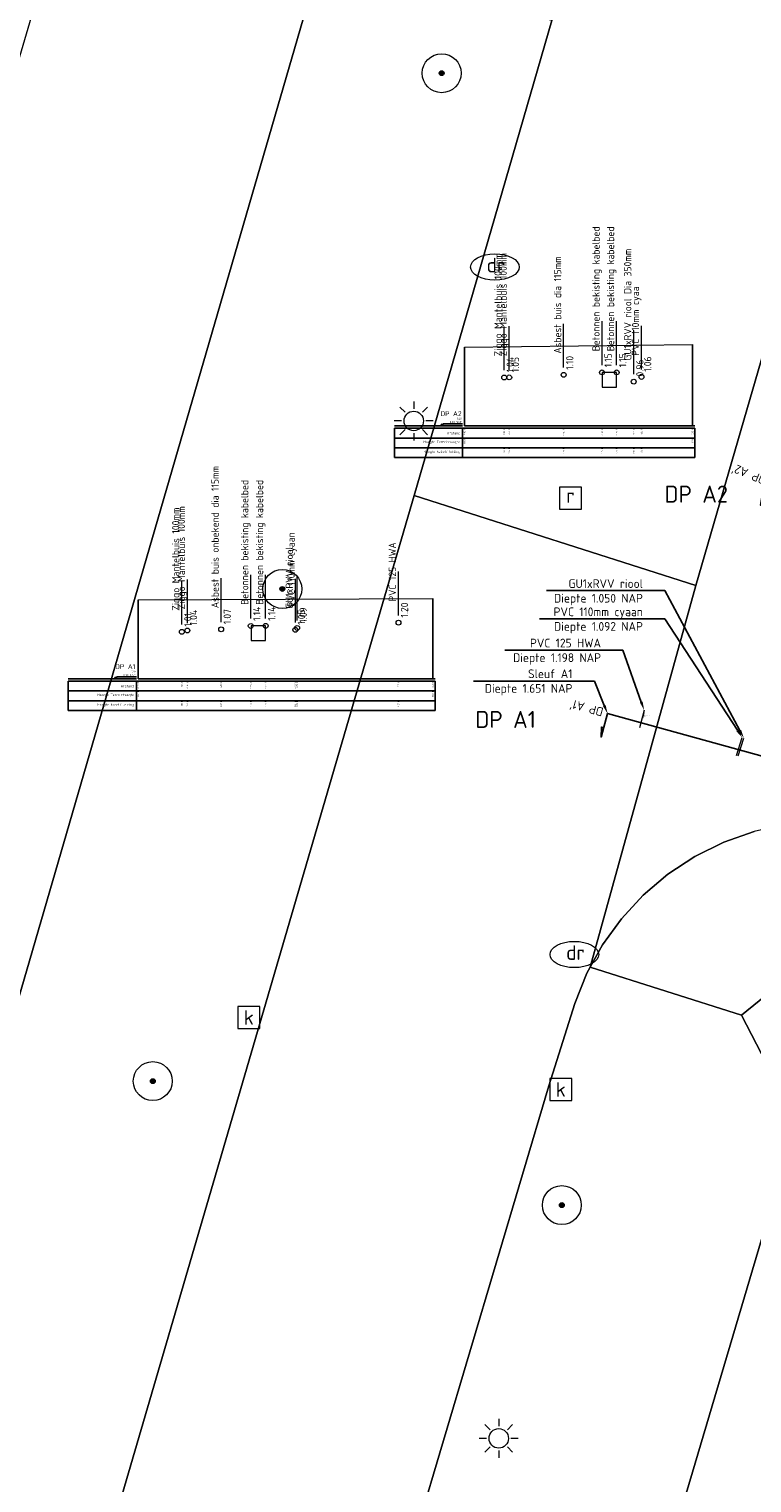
# Model space of a CAD drawing. Header units: metres. Extents: x 136597 to 137331, y 452400 to 453440.
# Tile 10 of 40: x 136813 to 136828, y 452780 to 452810. Entities that reach past the tile are written whole.
import ezdxf
from ezdxf import colors
from ezdxf.entities.mleader import LeaderData, LeaderLine
from ezdxf.enums import TextEntityAlignment as Align
from ezdxf.math import Vec2, Vec3

# ---------------------------------------------------------------- set-up
doc = ezdxf.new("R2010")
doc.units = ezdxf.units.M
doc.layers.get('0').update_dxf_attribs({"lineweight": 25})
for name, color, linetype, lineweight in [('AB-ondergrond', 7, 'Continuous', 25), ('B-WE-GR-BOOM-S @ 0.2', 90, 'Continuous', 25), ('B-WE-GR-GROENVOORZIENING-GV', 80, 'Continuous', 18), ('B-WE-KL-ET_LS_OV_LICHTMAST-S @ 0.2', 190, 'Continuous', 25), ('B-WE-KL-OVERIG-G', 8, 'Continuous', 18), ('B-WE-KL-WATER-S @ 0.2', 170, 'Continuous', 25), ('B-WE-MO-ONDERZOEK_SLEUF-G', 30, 'Continuous', 18), ('B-WE-OG-TERREIN_CULTUURSCHEIDING-GV', 7, 'Continuous', 18), ('B-WE-RI-GWA_KOLK-S @ 0.2', 30, 'Continuous', 25), ('B-WE-RI-GWA_RIOOLPUT-S @ 0.2', 30, 'Continuous', 25), ('B-WE-VH-VERHARDING-G', 252, 'Continuous', 18), ('B-WE-VH-VERHARDING_BETONSTRAATSTEEN-GV', 252, 'Continuous', 18), ('B-WE-VH-VERHARDING_OPEN-GV', 252, 'Continuous', 18), ('B-WE-VH-VERHARDING_TEGEL-GV', 252, 'Continuous', 18), ('X-XX-AL-ORIENTATIE-T70', 210, 'Continuous', 70)]:
    doc.layers.add(name, color=color, linetype=linetype, lineweight=lineweight)
for name, color, linetype in [('B-WE-AL-PROFIELLOCATIE-S @ 0.05', 7, 'Continuous'), ('B-WE-AL-PROFIELRASTER-S', 7, 'Continuous'), ('pntelev', 2, 'Continuous'), ('pntno', 3, 'Continuous')]:
    doc.layers.add(name, color=color, linetype=linetype)
doc.styles.add('NLCS-ISO', font='NLCS-ISO.ttf')
doc.styles.add('NLCS-ISO-ANNOTATIEF-T70', font='NLCS-ISO.ttf', dxfattribs={"height": 7})
doc.styles.add('NLCS-ISO-ANNOTATIVE-T18', font='NLCS-ISO.ttf', dxfattribs={"height": 1.8})
doc.styles.get("Standard").update_dxf_attribs({"font": 'NLCS-ISO.ttf'})

# ---------------------------------------------------------------- blocks, each defined once
blk = doc.blocks.new('SAL-PROFIEL_LOCATIE_RECHTS-SO')
at = {"color": 0, "linetype": 'ByBlock', "lineweight": -2}
blk.add_lwpolyline([(0, 0), (0, 5), (0.5, 3), (0, 3)], dxfattribs=at)
at = {"color": 0, "linetype": 'ByBlock', "lineweight": -2, "style": 'NLCS-ISO-ANNOTATIVE-T18'}
blk.add_attdef('PROFNUMMER', text='', height=1.8, dxfattribs=at).set_placement((1, 0), align=Align.MIDDLE_LEFT)
blk = doc.blocks.new('SAL-PROFIELRASTER-SOD')
at = {"color": 0, "linetype": 'ByBlock', "lineweight": -2, "flags": 128}
for points in [[(-2, 0), (-72, 0)], [(-24, 2), (-23, 0), (-22, 2), (-2, 2)], [(-72, -12.5), (-72, -2.5)], [(0, -2.5), (-72, -2.5)], [(0, -12.5), (-72, -12.5)], [(-2, -12.5), (-2, -2.5)]]:
    blk.add_lwpolyline(points, dxfattribs=at)
at = {"color": 0, "linetype": 'ByBlock', "lineweight": -2, "style": 'NLCS-ISO-ANNOTATIVE-T18'}
blk.add_text('NAP', height=2, dxfattribs=at).set_placement((-3, 3), align=Align.RIGHT)
blk.add_text('Afstand', height=2.5, dxfattribs=at).set_placement((-4.5, -7.5), align=Align.MIDDLE_RIGHT)
for tag, height, p in [('PROFIELNR', 5, (-3, 10)), ('NAP', 2, (-9.942962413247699, 3)), ('SCHAAL', 2, (-3, 6.5))]:
    blk.add_attdef(tag, text='', height=height, dxfattribs=at).set_placement(p, align=Align.RIGHT)
blk = doc.blocks.new('SAL-PROFIELRASTER_BALK_EIND1-SOD')
at = {"color": 0, "linetype": 'ByBlock', "lineweight": -2}
blk.add_line((1, -12.5), (1, -2.5), dxfattribs=at)
at = {"color": 0, "linetype": 'ByBlock', "lineweight": -2, "flags": 128}
for points in [[(0, 0), (1, 0)], [(0, -2.5), (1, -2.5)], [(0, -12.5), (1, -12.5)]]:
    blk.add_lwpolyline(points, dxfattribs=at)
blk = doc.blocks.new('SAL-PROFIELRASTER_BALK-SOD')
at = {"color": 0, "linetype": 'ByBlock', "lineweight": -2}
for p, q in [((-72, -12.5), (-72, -2.5)), ((0, -12.5), (-72, -12.5)), ((-2, -2.5), (-2, -12.5))]:
    blk.add_line(p, q, dxfattribs=at)
at = {"color": 0, "linetype": 'ByBlock', "lineweight": -2, "style": 'NLCS-ISO-ANNOTATIVE-T18'}
for tag, height, p in [('TITEL1', 2.5, (-4.5, -6.5)), ('TITEL2', 1.5, (-4.5, -9.5))]:
    blk.add_attdef(tag, text='', height=height, dxfattribs=at).set_placement(p, align=Align.MIDDLE_RIGHT)
blk = doc.blocks.new('SAL-PROFIELRASTER_BALK_EIND2-SOD')
at = {"color": 0, "linetype": 'ByBlock', "lineweight": -2}
for p, q in [((1, -2.5), (1, -12.5)), ((1, -12.5), (0, -12.5))]:
    blk.add_line(p, q, dxfattribs=at)
blk = doc.blocks.new('SOG-LEIDING_BOVENKANT-D')
at = {"color": 0, "linetype": 'ByBlock', "lineweight": -2}
blk.add_lwpolyline([(0, 1), (0, 10)], dxfattribs=at)
blk.add_circle((0, -0.5), 0.5, dxfattribs=at)
at = {"color": 0, "linetype": 'ByBlock', "lineweight": -2, "style": 'NLCS-ISO-ANNOTATIVE-T18'}
for tag, p in [('VALUE1', (-0.5000000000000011, 3.841176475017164)), ('VALUE2', (1.999999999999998, 0.5470588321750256))]:
    blk.add_attdef(tag, p, '', height=1.5, rotation=90, dxfattribs=at)
blk = doc.blocks.new('SAL-PROFIELRASTER_BALK_DATA-SOD')
at = {"color": 0, "linetype": 'ByBlock', "lineweight": -2}
blk.add_lwpolyline([(0, -3.5), (0, -2.5)], dxfattribs=at)
at = {"color": 0, "linetype": 'ByBlock', "lineweight": -2, "style": 'NLCS-ISO-ANNOTATIVE-T18'}
blk.add_attdef('GETAL', text='', height=1.5, rotation=90, dxfattribs=at).set_placement((0.75, -4.999999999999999), align=Align.RIGHT)
blk = doc.blocks.new('SAL-PROFIELRASTER_AANHAAL-SOD')
at = {"color": 9, "linetype": 'ByBlock', "lineweight": -2, "flags": 128}
blk.add_lwpolyline([(0, 0.9999999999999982), (0, 0)], dxfattribs=at)
blk = doc.blocks.new('SKL-ET_OV_LICHTMAST-SO')
at = {"color": 0, "linetype": 'ByBlock', "lineweight": 18}
for points in [[(0, 2), (0, 1.25)], [(-1.25, 0), (-2, 0)], [(-1.41421356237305, 1.414213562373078), (-0.8838834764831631, 0.8838834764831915)], [(0.88388347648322, 0.8838834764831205), (1.414213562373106, 1.414213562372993)], [(2, 0), (1.25, 0)], [(-1.414213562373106, -1.414213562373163), (-0.8838834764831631, -0.88388347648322)], [(0, -1.25), (0, -2)], [(0.8838834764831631, -0.8838834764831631), (1.414213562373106, -1.414213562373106)]]:
    blk.add_lwpolyline(points, dxfattribs=at)
blk.add_circle((0, 0), 1, dxfattribs=at)
blk = doc.blocks.new('SRI-KOLK-SO')
at = {"color": 0, "linetype": 'ByBlock', "lineweight": 18}
blk.add_lwpolyline([(-1.125, -1.125), (1.125, -1.125), (1.125, 1.125), (-1.125, 1.125)], close=True, dxfattribs=at)
at = {"color": 0, "linetype": 'ByBlock', "lineweight": 18, "style": 'NLCS-ISO'}
blk.add_text('k', height=1.5, dxfattribs=at).set_placement((0, 0), align=Align.MIDDLE_CENTER)
blk = doc.blocks.new('SKL-WATER_DRAINAGEPUT-SO')
at = {"color": 0, "linetype": 'ByBlock', "lineweight": 18}
blk.add_ellipse((0, 0), major_axis=(2.5, 9.034865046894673e-15), ratio=0.5400000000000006, dxfattribs=at)
at = {"color": 0, "linetype": 'ByBlock', "lineweight": 18, "style": 'NLCS-ISO'}
blk.add_text('dr', height=1.5, dxfattribs=at).set_placement((0.1165321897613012, 0.1941150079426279), align=Align.MIDDLE_CENTER)
blk = doc.blocks.new('SRI-PUT_INSPECTIEPUT_RIOOLPUT-SO')
at = {"color": 0, "linetype": 'ByBlock', "lineweight": 18}
blk.add_lwpolyline([(-1.125, -1.125), (1.125, -1.125), (1.125, 1.125), (-1.125, 1.125)], close=True, dxfattribs=at)
at = {"color": 0, "linetype": 'ByBlock', "lineweight": 18, "style": 'NLCS-ISO'}
blk.add_text('r', height=1.5, dxfattribs=at).set_placement((0, 0.2827765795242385), align=Align.MIDDLE_CENTER)
blk = doc.blocks.new('SGR-BOOM_01-SO')
at = {"linetype": 'ByBlock', "lineweight": 18}
h = blk.add_hatch(color=0, dxfattribs=at)
h.dxf.hatch_style = 1
edge = h.paths.add_edge_path()
edge.add_arc((0, 0), 0.25, 0, 360)
at = {"color": 0, "linetype": 'ByBlock', "lineweight": 18}
for radius in [2, 0.25]:
    blk.add_circle((0, 0), radius, dxfattribs=at)
blk = doc.blocks.new('A$C8609b1a7')
at = {"layer": 'B-WE-GR-GROENVOORZIENING-GV', "color": 9, "flags": 128}
for points in [[(-517.5229999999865, -687.3819999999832), (-500.1889999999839, -627.7599999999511), (-501.1999999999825, -627.4469999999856), (-502.5339999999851, -627.0349999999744), (-502.5130000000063, -626.9599999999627), (-502.7330000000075, -626.8919999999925), (-502.7949999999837, -627.1030000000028), (-505.3649999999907, -626.3150000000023), (-509.1820000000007, -639.3019999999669), (-521.7679999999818, -682.5839999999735), (-521.9219999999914, -683.085999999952), (-521.9869999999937, -683.4629999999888), (-521.9739999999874, -684.2249999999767), (-521.8949999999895, -684.5989999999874), (-521.7699999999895, -684.9619999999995), (-521.6009999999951, -685.3039999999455), (-521.3899999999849, -685.6229999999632), (-521.1399999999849, -685.9130000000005), (-520.8569999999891, -686.1689999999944), (-520.2030000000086, -686.5650000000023), (-519.8059999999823, -686.7129999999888)], [(-511.8090000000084, -685.0719999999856), (-498.3249999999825, -638.9699999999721), (-497.6069999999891, -636.5169999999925), (-495.4949999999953, -629.2089999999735), (-499.7829999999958, -627.8849999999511), (-500.1889999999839, -627.7599999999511), (-517.5229999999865, -687.3819999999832), (-516.1939999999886, -687.7719999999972), (-515.1359999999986, -684.1169999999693), (-514.9869999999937, -683.600999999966), (-514.5359999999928, -683.7049999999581), (-514.6889999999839, -684.2289999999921)]]:
    blk.add_lwpolyline(points, close=True, dxfattribs=at)
at = {"layer": 'B-WE-OG-TERREIN_CULTUURSCHEIDING-GV', "color": 9, "flags": 128}
blk.add_lwpolyline([(-505.6540000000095, -685.5119999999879), (-504.0929999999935, -685.9699999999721), (-503.7829999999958, -684.9169999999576), (-499.9199999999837, -683.7649999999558), (-495.7749999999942, -669.7189999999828), (-490.4670000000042, -651.8249999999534), (-491.5959999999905, -649.6419999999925), (-494.7039999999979, -648.6549999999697), (-494.7729999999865, -648.7789999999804), (-495.0229999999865, -649.3989999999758), (-495.5570000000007, -651.0949999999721), (-498.2580000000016, -660.2029999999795), (-503.3550000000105, -677.6059999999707)], close=True, dxfattribs=at)
at = {"layer": 'B-WE-VH-VERHARDING_BETONSTRAATSTEEN-GV', "color": 9, "flags": 128}
for points in [[(-498.3249999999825, -638.9699999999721), (-492.5339999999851, -640.8139999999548), (-490.2060000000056, -632.7979999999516), (-490.051999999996, -632.2669999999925), (-489.4729999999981, -630.2639999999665), (-489.375, -629.9269999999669), (-487.2010000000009, -622.5699999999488), (-493.0149999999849, -620.8279999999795), (-494.8679999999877, -627.0729999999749), (-495.2660000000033, -628.4159999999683), (-495.4949999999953, -629.2089999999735), (-497.6069999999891, -636.5169999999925)], [(-507.7419999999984, -692.6919999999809), (-505.6540000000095, -685.5119999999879), (-503.3550000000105, -677.6059999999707), (-498.2580000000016, -660.2029999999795), (-495.5570000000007, -651.0949999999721), (-495.0229999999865, -649.3989999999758), (-494.7729999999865, -648.7789999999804), (-494.7039999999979, -648.6549999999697), (-492.5339999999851, -640.8139999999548), (-498.3249999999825, -638.9699999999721), (-511.8090000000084, -685.0719999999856), (-513.5389999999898, -690.9879999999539)]]:
    blk.add_lwpolyline(points, close=True, dxfattribs=at)
blk.add_lwpolyline([(-490.2060000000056, -632.7979999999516), (-492.5339999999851, -640.8139999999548), (-494.7039999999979, -648.6549999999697), (-494.4519999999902, -648.1989999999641), (-494.0639999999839, -647.661999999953), (-493.6140000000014, -647.1759999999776), (-493.1089999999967, -646.7479999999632), (-492.5559999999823, -646.3829999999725), (-491.9629999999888, -646.0879999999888), (-491.3390000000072, -645.8669999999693)], dxfattribs=at)
at = {"layer": 'B-WE-VH-VERHARDING_OPEN-GV', "color": 9, "flags": 128}
blk.add_lwpolyline([(-505.0810000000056, -694.0129999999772), (-503.1140000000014, -687.1459999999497), (-502.9070000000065, -686.4439999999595), (-501.6000000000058, -686.0579999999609), (-498.5709999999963, -685.161999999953), (-497.9469999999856, -683.045999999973), (-496.2749999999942, -683.5299999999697), (-495.4370000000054, -680.4679999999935), (-497.0659999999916, -680.0589999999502), (-494.1009999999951, -670.0089999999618), (-488.6289999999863, -651.6659999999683), (-490.2220000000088, -648.5229999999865), (-491.5959999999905, -649.6419999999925), (-490.4670000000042, -651.8249999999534), (-495.7749999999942, -669.7189999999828), (-499.9199999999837, -683.7649999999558), (-503.7829999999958, -684.9169999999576), (-504.0929999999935, -685.9699999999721), (-505.6540000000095, -685.5119999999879), (-507.7419999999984, -692.6919999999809), (-507.8850000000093, -693.1839999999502)], close=True, dxfattribs=at)
at = {"layer": 'B-WE-VH-VERHARDING_TEGEL-GV', "color": 9, "flags": 128}
blk.add_lwpolyline([(-468.5, -655.5249999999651), (-474.862999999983, -652.3339999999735), (-486.9560000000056, -646.4159999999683), (-487.4439999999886, -646.1900000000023), (-488.0760000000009, -645.9349999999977), (-488.7149999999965, -645.7629999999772), (-489.3709999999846, -645.6699999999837), (-490.0329999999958, -645.655999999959), (-490.69200000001, -645.7219999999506), (-491.3390000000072, -645.8669999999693), (-491.9629999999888, -646.0879999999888), (-492.5559999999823, -646.3829999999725), (-493.1089999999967, -646.7479999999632), (-493.6140000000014, -647.1759999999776), (-494.0639999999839, -647.661999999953), (-494.4519999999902, -648.1989999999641), (-494.7039999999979, -648.6549999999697), (-491.5959999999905, -649.6419999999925), (-490.2220000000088, -648.5229999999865), (-489.862999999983, -648.341999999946), (-484.0160000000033, -651.2289999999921), (-475.3159999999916, -655.4979999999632), (-477.502999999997, -663.1140000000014)], dxfattribs=at)
at = {"layer": 'B-WE-GR-BOOM-S @ 0.2', "color": 9, "xscale": 0.2, "yscale": 0.2, "zscale": 0.2}
for p in [(-497.7569999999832, -630.2919999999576), (-501.0299999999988, -640.8859999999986), (-503.69200000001, -650.9959999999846), (-495.2880000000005, -653.5429999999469)]:
    blk.add_blockref('SGR-BOOM_01-SO', p, dxfattribs=at)
at = {"layer": 'B-WE-KL-ET_LS_OV_LICHTMAST-S @ 0.2', "color": 9, "xscale": 0.2, "yscale": 0.2, "zscale": 0.2}
for p in [(-498.3299999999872, -637.4349999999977), (-496.5840000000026, -658.3349999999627)]:
    blk.add_blockref('SKL-ET_OV_LICHTMAST-SO', p, dxfattribs=at)
at = {"layer": 'B-WE-KL-WATER-S @ 0.2', "color": 9, "xscale": 0.2, "yscale": 0.2, "zscale": 0.2}
for p in [(-496.6639999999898, -634.2729999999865), (-495.0309999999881, -648.3949999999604)]:
    blk.add_blockref('SKL-WATER_DRAINAGEPUT-SO', p, dxfattribs=at)
at = {"layer": 'B-WE-RI-GWA_KOLK-S @ 0.2', "color": 9, "xscale": 0.2, "yscale": 0.2, "zscale": 0.2}
for p in [(-501.7179999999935, -649.6889999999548), (-495.3099999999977, -651.1669999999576)]:
    blk.add_blockref('SRI-KOLK-SO', p, dxfattribs=at)
at = {"layer": 'B-WE-RI-GWA_RIOOLPUT-S @ 0.2', "color": 9, "xscale": 0.2, "yscale": 0.2, "zscale": 0.2}
blk.add_blockref('SRI-PUT_INSPECTIEPUT_RIOOLPUT-SO', (-495.109999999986, -639.0229999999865), dxfattribs=at)

msp = doc.modelspace()

# ---------------------------------------------------------------- linework, layer by layer
at = {"color": 3, "linetype": 'Continuous'}
msp.add_polyline3d([(136831.1818724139, 452794.691195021, 1.622987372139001), (136825.3479954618, 452796.2990825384, 1.651083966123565)], dxfattribs=at)
at = {"color": 251, "linetype": 'Continuous'}
msp.add_polyline3d([(136826.0924040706, 452796.3242352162, 1.190875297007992), (136826.0623504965, 452796.2043204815, 1.221499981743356)], dxfattribs=at)
at = {"layer": 'B-WE-KL-OVERIG-G', "color": 251, "linetype": 'Continuous'}
for points in [[(136826.0996177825, 452796.3685360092, 1.192454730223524), (136826.0017648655, 452796.0083982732, 1.20662948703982)], [(136828.0339285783, 452795.4295686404, 1.092473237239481), (136828.1487128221, 452795.7951712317, 1.09956038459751)]]:
    msp.add_polyline3d(points, dxfattribs=at)
at = {"layer": 'B-WE-KL-OVERIG-G', "color": 4, "linetype": 'Continuous'}
msp.add_polyline3d([(136827.9994307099, 452795.4403995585, 1.052), (136828.1142149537, 452795.8060021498, 1.09956038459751)], dxfattribs=at)
at = {"layer": 'B-WE-MO-ONDERZOEK_SLEUF-G'}
msp.add_lwpolyline([(136831.1818724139, 452794.691195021), (136825.3479954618, 452796.2990825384)], dxfattribs=at)
at = {"layer": 'B-WE-VH-VERHARDING-G', "elevation": 1.67075604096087}
msp.add_lwpolyline([(136822.4079995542, 452803.8275888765), (136827.0923338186, 452803.8855455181)], dxfattribs=at)
at = {"layer": 'B-WE-VH-VERHARDING-G', "elevation": 1.67075604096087, "flags": 128}
msp.add_lwpolyline([(136825.5335684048, 452803.0091106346), (136825.5335684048, 452803.3091106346), (136825.2338321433, 452803.3091106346), (136825.2338321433, 452803.0091106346)], close=True, dxfattribs=at)
at = {"layer": 'B-WE-VH-VERHARDING-G'}
msp.add_lwpolyline([(136815.7068866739, 452798.638132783), (136821.758285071, 452798.666229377)], dxfattribs=at)
at = {"layer": 'B-WE-VH-VERHARDING-G', "flags": 128}
msp.add_lwpolyline([(136818.3225877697, 452797.8023658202), (136818.3225877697, 452798.1023658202), (136818.0228515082, 452798.1023658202), (136818.0228515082, 452797.8023658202)], close=True, dxfattribs=at)

# ---------------------------------------------------------------- block references
at = {"layer": 'AB-ondergrond'}
msp.add_blockref('A$C8609b1a7', (137319.696, 453439.747), dxfattribs=at)
at = {"layer": 'B-WE-AL-PROFIELLOCATIE-S @ 0.05', "xscale": 0.1, "yscale": 0.1, "zscale": 0.1}
for p, rotation, values in [((136828.681056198, 452801.0426314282), 157.6485206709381, {'PROFNUMMER': "DP A2'"}), ((136825.3479954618, 452796.2990825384), 164.5911448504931, {'PROFNUMMER': "DP A1'"})]:
    msp.add_blockref('SAL-PROFIEL_LOCATIE_RECHTS-SO', p, dxfattribs=dict(at, rotation=rotation)).add_auto_attribs(values)
at = {"layer": 'B-WE-AL-PROFIELRASTER-S'}
for p, yscale in [((136822.4079995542, 452802.2105774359, 1.67075604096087), 1.61701144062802), ((136827.0923338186, 452802.2105774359, 1.67075604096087), 1.67496808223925), ((136815.7068866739, 452797.0151454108), 1.622987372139), ((136821.758285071, 452797.0151454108), 1.65108396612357)]:
    msp.add_blockref('SAL-PROFIELRASTER_AANHAAL-SOD', p, dxfattribs=dict(at, yscale=yscale))
at = {"layer": 'B-WE-AL-PROFIELRASTER-S', "xscale": 0.02, "yscale": 0.02, "zscale": 0.02}
for name, p, values in [('SAL-PROFIELRASTER-SOD', (136822.4079995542, 452802.2105774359, 1.67075604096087), {'PROFIELNR': 'DP A2', 'SCHAAL': '1:20', 'NAP': '0.00'}), ('SAL-PROFIELRASTER_BALK_DATA-SOD', (136822.4079995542, 452802.2105774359, 1.67075604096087), {'GETAL': '-4.66'}), ('SAL-PROFIELRASTER_BALK_DATA-SOD', (136823.2228223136, 452802.2105774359, 1.67075604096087), {'GETAL': '-3.85'}), ('SAL-PROFIELRASTER_BALK_DATA-SOD', (136823.3276026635, 452802.2105774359, 1.67075604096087), {'GETAL': '-3.74'}), ('SAL-PROFIELRASTER_BALK_DATA-SOD', (136824.4453101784, 452802.2105774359, 1.67075604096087), {'GETAL': '-2.62'}), ('SAL-PROFIELRASTER_BALK_DATA-SOD', (136825.2338321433, 452802.2105774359, 1.67075604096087), {'GETAL': '-1.84'}), ('SAL-PROFIELRASTER_BALK_DATA-SOD', (136825.5335684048, 452802.2105774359, 1.67075604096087), {'GETAL': '-1.54'}), ('SAL-PROFIELRASTER_BALK_DATA-SOD', (136825.8852145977, 452802.2105774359, 1.67075604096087), {'GETAL': '-1.18'}), ('SAL-PROFIELRASTER_BALK_DATA-SOD', (136826.0455752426, 452802.2105774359, 1.67075604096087), {'GETAL': '-1.02'}), ('SAL-PROFIELRASTER_BALK_DATA-SOD', (136827.0923338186, 452802.2105774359, 1.67075604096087), {'GETAL': '0.02'}), ('SAL-PROFIELRASTER_BALK-SOD', (136822.4079995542, 452802.0105774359, 1.67075604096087), {'TITEL1': 'Hoogte Terreinhoogte'}), ('SAL-PROFIELRASTER_BALK-SOD', (136822.4079995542, 452801.8105774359, 1.67075604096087), {'TITEL1': 'Hoogte kabel/ leiding'}), ('SAL-PROFIELRASTER_BALK_DATA-SOD', (136822.4079995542, 452802.0105774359, 1.67075604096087), {'GETAL': '1.62'}), ('SAL-PROFIELRASTER_BALK_DATA-SOD', (136823.2228223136, 452801.8105774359, 1.67075604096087), {'GETAL': '1.04'}), ('SAL-PROFIELRASTER_BALK_DATA-SOD', (136823.3276026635, 452801.8105774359, 1.67075604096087), {'GETAL': '1.05'}), ('SAL-PROFIELRASTER_BALK_DATA-SOD', (136824.4453101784, 452801.8105774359, 1.67075604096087), {'GETAL': '1.10'}), ('SAL-PROFIELRASTER_BALK_DATA-SOD', (136825.2338321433, 452801.8105774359, 1.67075604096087), {'GETAL': '1.15'}), ('SAL-PROFIELRASTER_BALK_DATA-SOD', (136825.5335684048, 452801.8105774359, 1.67075604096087), {'GETAL': '1.15'}), ('SAL-PROFIELRASTER_BALK_DATA-SOD', (136825.8852145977, 452801.8105774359, 1.67075604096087), {'GETAL': '0.96'}), ('SAL-PROFIELRASTER_BALK_DATA-SOD', (136826.0455752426, 452801.8105774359, 1.67075604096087), {'GETAL': '1.06'}), ('SAL-PROFIELRASTER_BALK_DATA-SOD', (136827.0923338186, 452802.0105774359, 1.67075604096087), {'GETAL': '1.67'}), ('SAL-PROFIELRASTER-SOD', (136815.7068866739, 452797.0151454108), {'PROFIELNR': 'DP A1', 'SCHAAL': '1:20', 'NAP': '0.00'}), ('SAL-PROFIELRASTER_BALK_DATA-SOD', (136815.7068866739, 452797.0151454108), {'GETAL': '-6.05'}), ('SAL-PROFIELRASTER_BALK_DATA-SOD', (136816.6002479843, 452797.0151454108), {'GETAL': '-5.16'}), ('SAL-PROFIELRASTER_BALK_DATA-SOD', (136816.7149663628, 452797.0151454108), {'GETAL': '-5.04'}), ('SAL-PROFIELRASTER_BALK_DATA-SOD', (136817.4086492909, 452797.0151454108), {'GETAL': '-4.35'}), ('SAL-PROFIELRASTER_BALK_DATA-SOD', (136818.0166939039, 452797.0151454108), {'GETAL': '-3.74'}), ('SAL-PROFIELRASTER_BALK_DATA-SOD', (136818.3225877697, 452797.0151454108), {'GETAL': '-3.44'}), ('SAL-PROFIELRASTER_BALK_DATA-SOD', (136818.9334680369, 452797.0151454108), {'GETAL': '-2.82'}), ('SAL-PROFIELRASTER_BALK_DATA-SOD', (136818.9696486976, 452797.0151454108), {'GETAL': '-2.79'}), ('SAL-PROFIELRASTER_BALK_DATA-SOD', (136821.0511662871, 452797.0151454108), {'GETAL': '-0.71'}), ('SAL-PROFIELRASTER_BALK_DATA-SOD', (136821.758285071, 452797.0151454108), {'GETAL': '0.00'}), ('SAL-PROFIELRASTER_BALK-SOD', (136815.7068866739, 452796.8151454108), {'TITEL1': 'Hoogte Terreinhoogte'}), ('SAL-PROFIELRASTER_BALK_DATA-SOD', (136815.7068866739, 452796.8151454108), {'GETAL': '1.62'}), ('SAL-PROFIELRASTER_BALK_DATA-SOD', (136821.758285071, 452796.8151454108), {'GETAL': '1.65'}), ('SAL-PROFIELRASTER_BALK-SOD', (136815.7068866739, 452796.6151454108), {'TITEL1': 'Hoogte kabel/ leiding'}), ('SAL-PROFIELRASTER_BALK_DATA-SOD', (136816.6002479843, 452796.6151454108), {'GETAL': '1.01'}), ('SAL-PROFIELRASTER_BALK_DATA-SOD', (136816.7149663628, 452796.6151454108), {'GETAL': '1.04'}), ('SAL-PROFIELRASTER_BALK_DATA-SOD', (136817.4086492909, 452796.6151454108), {'GETAL': '1.07'}), ('SAL-PROFIELRASTER_BALK_DATA-SOD', (136818.0166939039, 452796.6151454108), {'GETAL': '1.14'}), ('SAL-PROFIELRASTER_BALK_DATA-SOD', (136818.3225877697, 452796.6151454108), {'GETAL': '1.14'}), ('SAL-PROFIELRASTER_BALK_DATA-SOD', (136818.9334680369, 452796.6151454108), {'GETAL': '1.05'}), ('SAL-PROFIELRASTER_BALK_DATA-SOD', (136818.9696486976, 452796.6151454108), {'GETAL': '1.09'}), ('SAL-PROFIELRASTER_BALK_DATA-SOD', (136821.0511662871, 452796.6151454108), {'GETAL': '1.20'})]:
    msp.add_blockref(name, p, dxfattribs=at).add_auto_attribs(values)
at = {"layer": 'B-WE-AL-PROFIELRASTER-S', "yscale": 0.02}
for name, p, xscale, zscale in [('SAL-PROFIELRASTER_BALK_EIND1-SOD', (136822.4079995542, 452802.2105774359, 1.67075604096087), 4.734334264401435, 4.734334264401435), ('SAL-PROFIELRASTER_BALK_EIND2-SOD', (136822.4079995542, 452802.0105774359, 1.67075604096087), 4.734334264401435, 4.734334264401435), ('SAL-PROFIELRASTER_BALK_EIND2-SOD', (136822.4079995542, 452801.8105774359, 1.67075604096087), 4.734334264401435, 4.734334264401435), ('SAL-PROFIELRASTER_BALK_EIND1-SOD', (136815.7068866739, 452797.0151454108), 6.101398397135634, 6.101398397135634), ('SAL-PROFIELRASTER_BALK_EIND2-SOD', (136815.7068866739, 452796.8151454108), 6.101398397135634, 6.101398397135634), ('SAL-PROFIELRASTER_BALK_EIND2-SOD', (136815.7068866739, 452796.6151454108), 6.101398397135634, 6.101398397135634)]:
    msp.add_blockref(name, p, dxfattribs=dict(at, xscale=xscale, zscale=zscale))
at = {"layer": 'B-WE-KL-OVERIG-G', "color": 251, "linetype": 'Continuous', "xscale": 0.1, "yscale": 0.1, "zscale": 0.1}
for p, values in [((136825.2338321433, 452803.3591106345, 1.67075604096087), {'VALUE1': 'Betonnen bekisting kabelbed', 'VALUE2': '1.15'}), ((136824.4453101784, 452803.3100196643, 1.67075604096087), {'VALUE1': 'Asbest buis dia 115mm', 'VALUE2': '1.10'}), ((136817.4086492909, 452798.0815917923), {'VALUE1': 'Asbest buis onbekend dia 115mm', 'VALUE2': '1.07'}), ((136818.9334680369, 452798.0699243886), {'VALUE1': 'GU1xRVV riool', 'VALUE2': '1.05'}), ((136821.0511662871, 452798.2177287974), {'VALUE1': 'PVC 125 HWA ', 'VALUE2': '1.20'})]:
    msp.add_blockref('SOG-LEIDING_BOVENKANT-D', p, dxfattribs=at).add_auto_attribs(values)
at = {"layer": 'B-WE-KL-OVERIG-G', "xscale": 0.1, "yscale": 0.1, "zscale": 0.1}
for p, values in [((136825.5335684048, 452803.3591106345, 1.67075604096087), {'VALUE1': 'Betonnen bekisting kabelbed', 'VALUE2': '1.15'}), ((136818.0166939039, 452798.1511332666), {'VALUE1': 'Betonnen bekisting kabelbed', 'VALUE2': '1.14'}), ((136818.3225877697, 452798.1523658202), {'VALUE1': 'Betonnen bekisting kabelbed', 'VALUE2': '1.14'})]:
    msp.add_blockref('SOG-LEIDING_BOVENKANT-D', p, dxfattribs=at).add_auto_attribs(values)
at = {"layer": 'B-WE-KL-OVERIG-G', "color": 146, "linetype": 'Continuous', "xscale": 0.1, "yscale": 0.1, "zscale": 0.1}
for p, values in [((136823.2228223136, 452803.253234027, 1.67075604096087), {'VALUE1': 'Ziggo Mantelbuis 100mm', 'VALUE2': '1.04'}), ((136823.3276026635, 452803.2565789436, 1.67075604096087), {'VALUE1': 'Ziggo Mantelbuis 100mm', 'VALUE2': '1.05'}), ((136816.6002479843, 452798.0290425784), {'VALUE1': 'Ziggo Mantelbuis 100mm', 'VALUE2': '1.01'}), ((136816.7149663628, 452798.0570943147), {'VALUE1': 'Ziggo Mantelbuis 100mm', 'VALUE2': '1.04'})]:
    msp.add_blockref('SOG-LEIDING_BOVENKANT-D', p, dxfattribs=at).add_auto_attribs(values)
at = {"layer": 'B-WE-KL-OVERIG-G', "color": 2, "linetype": 'Continuous', "xscale": 0.1, "yscale": 0.1, "zscale": 0.1}
msp.add_blockref('SOG-LEIDING_BOVENKANT-D', (136825.8852145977, 452803.1694077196, 1.67075604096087), dxfattribs=at).add_auto_attribs({'VALUE1': 'GU1xRVV riool Dia 350mm', 'VALUE2': '0.96'})
at = {"layer": 'B-WE-KL-OVERIG-G', "color": 4, "linetype": 'Continuous', "xscale": 0.1, "yscale": 0.1, "zscale": 0.1}
for p, values in [((136826.0455752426, 452803.2664307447, 1.67075604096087), {'VALUE1': 'PVC 110mm cyaa', 'VALUE2': '1.06'}), ((136818.9696486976, 452798.1099007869), {'VALUE1': 'PVC 110mm cyaan', 'VALUE2': '1.09'})]:
    msp.add_blockref('SOG-LEIDING_BOVENKANT-D', p, dxfattribs=at).add_auto_attribs(values)

# ---------------------------------------------------------------- texts
at = {"layer": 'pntelev', "color": 9, "true_color": 0xc7c8ca}
msp.add_text('1.191 NAP', height=0.01, dxfattribs=at).set_placement((136826.0866287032, 452796.2458095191, 1.190875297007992))
at = {"layer": 'pntno', "color": 9, "true_color": 0xc7c8ca}
msp.add_text('schuifmof 125 HWA', height=0.01, dxfattribs=at).set_placement((136826.0866287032, 452796.2616648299, 1.190875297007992))
at = {"layer": 'X-XX-AL-ORIENTATIE-T70', "char_height": 0.35, "width": 2.271880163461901, "attachment_point": 1, "style": 'NLCS-ISO-ANNOTATIEF-T70'}
for s, insert in [('DP A2', (136826.5185980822, 452800.9837328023)), ('DP A1', (136822.6314740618, 452796.3557087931, 1.651083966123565))]:
    msp.add_mtext(s, dxfattribs=dict(at, insert=insert))

# ---------------------------------------------------------------- leaders
at = {"linetype": 'Continuous'}
ml = msp.add_multileader_mtext('Standard', dxfattribs=at)
ml.set_content('GU1xRVV riool\\PDiepte 1.050 NAP', color=256)
ml.set_leader_properties()
ml.build(insert=Vec2(0, 0))
ml.multileader.update_dxf_attribs({"text_right_attachment_type": 6, "dogleg_length": 0.36, "arrow_head_size": 0.18})
ctx = ml.context
ctx.base_point, ctx.char_height, ctx.arrow_head_size, ctx.landing_gap_size, ctx.plane_origin = Vec3(136824.1475587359, 452798.9434843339, 1.099560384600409), 0.18, 0.18, 0.09, Vec3(136828.1487128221, 452795.795171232, 1.099560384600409)
ctx.right_attachment, ctx.text_align_type = 6, 2
notes = []
notes.append((ctx, [(0, (1, 1, 0), (136826.5235587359, 452798.8264843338, 1.099560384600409), (-1, 0), 0.36, [(0, [(136828.1487128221, 452795.795171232, 1.099560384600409)], 0, [])])]))
ctx.mtext.insert, ctx.mtext.alignment, ctx.mtext.flow_direction = Vec3(136826.0735587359, 452799.0604843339, 1.099560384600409), 3, 5
ml = msp.add_multileader_mtext('Standard', dxfattribs=at)
ml.set_content('PVC 110mm cyaan\\PDiepte 1.092 NAP', color=256)
ml.set_leader_properties()
ml.build(insert=Vec2(0, 0))
ml.multileader.update_dxf_attribs({"text_right_attachment_type": 6, "dogleg_length": 0.36, "arrow_head_size": 0.18})
ctx = ml.context
ctx.base_point, ctx.char_height, ctx.arrow_head_size, ctx.landing_gap_size, ctx.plane_origin = Vec3(136824.1295587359, 452798.3639674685, 1.09956038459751), 0.18, 0.18, 0.09, Vec3(136828.1142149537, 452795.8060021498, 1.09956038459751)
ctx.right_attachment, ctx.text_align_type = 6, 2
notes.append((ctx, [(0, (1, 1, 0), (136826.5235587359, 452798.2469674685, 1.09956038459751), (-1, 0), 0.36, [(0, [(136828.1142149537, 452795.8060021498, 1.09956038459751)], 0, [])])]))
ctx.mtext.insert, ctx.mtext.alignment, ctx.mtext.flow_direction = Vec3(136826.0735587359, 452798.4809674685, 1.09956038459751), 3, 5
ml = msp.add_multileader_mtext('Standard', dxfattribs=at)
ml.set_content('PVC 125 HWA \\PDiepte 1.198 NAP', color=256)
ml.set_leader_properties()
ml.build(insert=Vec2(0, 0))
ml.multileader.update_dxf_attribs({"text_right_attachment_type": 6, "dogleg_length": 0.36, "arrow_head_size": 0.18})
ctx = ml.context
ctx.base_point, ctx.char_height, ctx.arrow_head_size, ctx.landing_gap_size, ctx.plane_origin = Vec3(136823.3235274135, 452797.7224690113, 1.192454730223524), 0.18, 0.18, 0.09, Vec3(136826.0996177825, 452796.3685360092, 1.192454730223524)
ctx.right_attachment, ctx.text_align_type = 6, 2
notes.append((ctx, [(0, (1, 1, 0), (136825.6635274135, 452797.6054690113, 1.192454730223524), (-1, 0), 0.36, [(0, [(136826.0996177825, 452796.3685360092, 1.192454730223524)], 0, [])])]))
ctx.mtext.insert, ctx.mtext.alignment, ctx.mtext.flow_direction = Vec3(136825.2135274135, 452797.8394690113, 1.192454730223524), 3, 5
ml = msp.add_multileader_mtext('Standard', dxfattribs=at)
ml.set_content('Sleuf A1\\PDiepte 1.651 NAP ', color=256)
ml.set_leader_properties()
ml.build(insert=Vec2(0, 0))
ml.multileader.update_dxf_attribs({"text_right_attachment_type": 6, "dogleg_length": 0.36, "arrow_head_size": 0.18})
ctx = ml.context
ctx.base_point, ctx.char_height, ctx.arrow_head_size, ctx.landing_gap_size, ctx.plane_origin = Vec3(136822.7356881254, 452797.0852092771, 1.651083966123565), 0.18, 0.18, 0.09, Vec3(136825.3479954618, 452796.2990825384, 1.651083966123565)
ctx.right_attachment, ctx.text_align_type = 6, 2
notes.append((ctx, [(0, (1, 1, 0), (136825.0756881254, 452796.968209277, 1.651083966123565), (-1, 0), 0.36, [(0, [(136825.3479954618, 452796.2990825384, 1.651083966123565)], 0, [])])]))
ctx.mtext.insert, ctx.mtext.alignment, ctx.mtext.flow_direction = Vec3(136824.6256881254, 452797.208209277, 1.651083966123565), 3, 5
for ctx, leaders in notes:
    for number, flags, end, landing, length, lines in leaders:
        leader = LeaderData()
        leader.index, (leader.has_last_leader_line, leader.has_dogleg_vector, leader.attachment_direction) = number, flags
        leader.last_leader_point, leader.dogleg_vector, leader.dogleg_length = Vec3(end), Vec3(landing), length
        for number, points, colour, breaks in lines:
            line = LeaderLine()
            line.index, line.vertices, line.color, line.breaks = number, Vec3.list(points), colors.encode_raw_color(colour), breaks
            leader.lines.append(line)
        ctx.leaders.append(leader)

doc.saveas('drawing.dxf')
